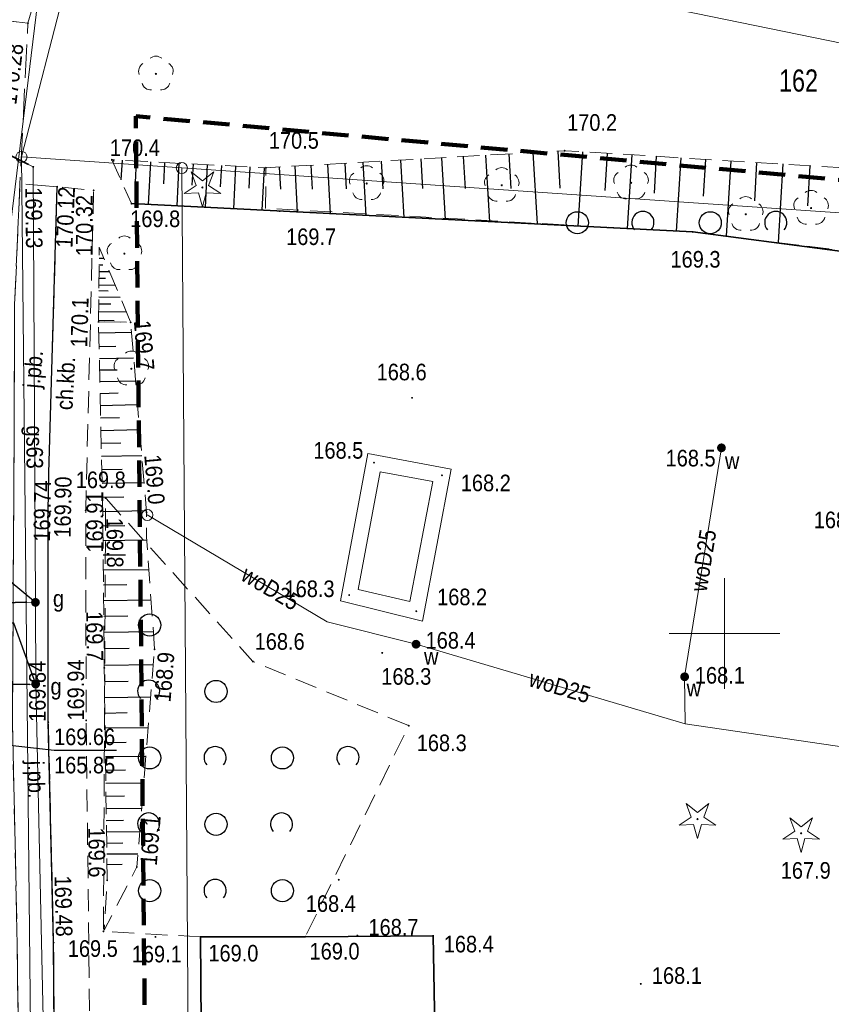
# Model space of a CAD drawing. Header units: metres. Extents: x 6499494 to 6499783, y 5999642 to 5999846.
# Tile 4 of 12: x 6499568 to 6499605, y 5999733 to 5999778. Entities that reach past the tile are written whole.
import ezdxf
from ezdxf.enums import TextEntityAlignment as Align

# ---------------------------------------------------------------- set-up
doc = ezdxf.new("R2010")
doc.units = ezdxf.units.M
for name, pattern in [('1.0_0.5', [1.5, 1, -0.5]), ('1.5_0.5', [2, 1.5, -0.5]), ('219-500', [0]), ('4', [1.8, 1.2, -0.6]), ('egkk-500', [0]), ('egug-500', [0])]:
    doc.linetypes.add(name, pattern=pattern)
doc.layers.get('0').update_dxf_attribs({"color": 2, "lineweight": 5})
doc.styles.get("Standard").update_dxf_attribs({"font": 'Working1250', "width": 0.75})
doc.linetypes.add('902-500', pattern='A,3.75,0,[1,ksztalty.shx,S=0.5,R=0,X=0,Y=0],3.75', length=7.5)
doc.linetypes.add('otdn_500', pattern='A,5,0,[21,ksztalty.shx,S=0.5,R=0,X=0,Y=0]', length=5)

# ---------------------------------------------------------------- blocks, each defined once
blk = doc.blocks.new('202')
at = {"color": 0, "linetype": 'Continuous', "lineweight": 0}
blk.add_circle((0, 0), 0.25, dxfattribs=at)
blk = doc.blocks.new('US15')
at = {"color": 0, "linetype": 'Continuous', "lineweight": 13}
blk.add_circle((0, 0), 0.25, dxfattribs=at)
blk = doc.blocks.new('PW01')
at = {"linetype": 'Continuous', "lineweight": 13}
h = blk.add_hatch(color=0, dxfattribs=at)
edge = h.paths.add_edge_path()
edge.add_arc((0, 0), 0.045, 0, 360)
blk = doc.blocks.new('US25')
at = {"linetype": 'Continuous', "lineweight": 0}
h = blk.add_hatch(color=0, dxfattribs=at)
edge = h.paths.add_edge_path()
edge.add_arc((0, 0), 0.2, 0, 360)
blk = doc.blocks.new('OP011')
at = {"linetype": 'Continuous', "lineweight": 13}
h = blk.add_hatch(color=0, dxfattribs=at)
edge = h.paths.add_edge_path()
edge.add_arc((0, 0), 0.05, 0, 360)
at = {"color": 0, "linetype": 'Continuous', "lineweight": 13}
for p, q in [((-0.283, 0.093), (-0.512, 0.706)), ((-0.512, 0.706), (0, 0.299)), ((0, 0.299), (0.512, 0.706)), ((0.512, 0.706), (0.283, 0.093)), ((-0.828, -0.268), (-0.283, 0.093)), ((0.283, 0.093), (0.828, -0.268)), ((-0.175, -0.24), (-0.828, -0.268)), ((0, -0.87), (-0.175, -0.24)), ((0.175, -0.24), (0, -0.87)), ((0.828, -0.268), (0.175, -0.24))]:
    blk.add_line(p, q, dxfattribs=at)
blk = doc.blocks.new('OTZK2')
at = {"color": 0, "linetype": 'Continuous'}
blk.add_arc((0, 0), 0.5, 318.85, 221.162, dxfattribs=at)
blk = doc.blocks.new('OTZK1')
at = {"color": 0, "linetype": 'Continuous'}
blk.add_circle((0, 0), 0.5, dxfattribs=at)
blk = doc.blocks.new('OP021')
at = {"linetype": 'Continuous', "lineweight": 13}
h = blk.add_hatch(color=0, dxfattribs=at)
edge = h.paths.add_edge_path()
edge.add_arc((0, 0), 0.05, 0, 360)
at = {"color": 0, "linetype": 'Continuous', "lineweight": 13}
for centre, start, end in [((-0.38, 0.124), 121.308, 202.548), ((0, 0.4), 49.272, 130.728), ((0.38, 0.124), 337.452, 58.692), ((-0.235, -0.324), 193.221, 274.871), ((0.235, -0.324), 265.129, 346.779)]:
    blk.add_arc(centre, 0.4, start, end, dxfattribs=at)

msp = doc.modelspace()

# ---------------------------------------------------------------- linework, layer by layer
at = {"layer": '000 Inne (niezydentyfikowane)', "color": 7, "linetype": 'CONTINUOUS', "lineweight": 25, "flags": 128}
for points in [[(6499588.2, 5999771.54), (6499588.28, 5999770.09)], [(6499589.21, 5999771.6), (6499589.38, 5999768.59)], [(6499590.26, 5999771.66), (6499590.35, 5999770.1)], [(6499591.35, 5999771.72), (6499591.54, 5999768.49)], [(6499592.47, 5999771.78), (6499592.56, 5999770.11)], [(6499593.59, 5999771.75), (6499593.38, 5999768.39)], [(6499594.7, 5999771.68), (6499594.6, 5999770.01)], [(6499595.81, 5999771.61), (6499595.61, 5999768.28)], [(6499596.92, 5999771.55), (6499596.82, 5999769.89)], [(6499572.4, 5999771.39), (6499572.4, 5999771.32)], [(6499572.79, 5999771.37), (6499572.74, 5999770.48)], [(6499573.43, 5999771.33), (6499573.38, 5999770.37)], [(6499574.07, 5999771.3), (6499573.97, 5999769.37)], [(6499574.71, 5999771.27), (6499574.66, 5999770.3)], [(6499575.35, 5999771.23), (6499575.26, 5999769.31)], [(6499576, 5999771.2), (6499575.95, 5999770.24)], [(6499576.64, 5999771.17), (6499576.54, 5999769.24)], [(6499577.28, 5999771.13), (6499577.23, 5999770.17)], [(6499577.92, 5999771.1), (6499577.82, 5999769.18)], [(6499580.59, 5999771.1), (6499580.7, 5999769.03)], [(6499581.31, 5999771.15), (6499581.37, 5999770.07)], [(6499582.07, 5999771.19), (6499582.19, 5999768.96)], [(6499582.85, 5999771.23), (6499582.91, 5999770.08)], [(6499583.66, 5999771.28), (6499583.8, 5999768.88)], [(6499584.5, 5999771.33), (6499584.57, 5999770.08)], [(6499585.37, 5999771.38), (6499585.52, 5999768.79)], [(6499586.28, 5999771.43), (6499586.36, 5999770.09)], [(6499587.22, 5999771.48), (6499587.38, 5999768.69)], [(6499598.03, 5999771.48), (6499597.82, 5999768.17)], [(6499599.14, 5999771.41), (6499599.04, 5999769.75)], [(6499600.29, 5999771.34), (6499600.08, 5999767.94)], [(6499601.45, 5999771.27), (6499601.35, 5999769.53)], [(6499602.64, 5999771.2), (6499602.43, 5999767.65)], [(6499603.86, 5999771.12), (6499603.75, 5999769.31)], [(6499578.56, 5999771.07), (6499578.51, 5999770.11)], [(6499579.21, 5999771.03), (6499579.11, 5999769.11)], [(6499579.89, 5999771.06), (6499579.94, 5999770.07)], [(6499571.75, 5999766.65), (6499571.92, 5999766.64)], [(6499571.76, 5999766.95), (6499571.97, 5999766.95)], [(6499571.75, 5999766.34), (6499572.22, 5999766.34)], [(6499571.75, 5999766.04), (6499572.05, 5999766.04)], [(6499571.74, 5999765.74), (6499572.48, 5999765.73)], [(6499571.74, 5999765.48), (6499572.16, 5999765.47)], [(6499571.74, 5999765.2), (6499572.7, 5999765.19)], [(6499571.74, 5999764.89), (6499572.29, 5999764.89)], [(6499571.73, 5999764.54), (6499572.98, 5999764.53)], [(6499571.73, 5999764.14), (6499572.44, 5999764.13)], [(6499571.74, 5999763.57), (6499573.22, 5999763.6)], [(6499571.75, 5999762.95), (6499572.51, 5999762.97)], [(6499571.77, 5999762.42), (6499573.31, 5999762.45)], [(6499571.78, 5999761.9), (6499572.57, 5999761.91)], [(6499571.79, 5999761.37), (6499573.4, 5999761.41)], [(6499571.8, 5999760.84), (6499572.62, 5999760.86)], [(6499571.81, 5999760.29), (6499573.49, 5999760.33)], [(6499571.82, 5999759.74), (6499572.68, 5999759.75)], [(6499571.84, 5999759.17), (6499573.59, 5999759.21)], [(6499571.85, 5999758.59), (6499572.74, 5999758.61)], [(6499571.86, 5999758), (6499573.68, 5999758.04)], [(6499571.88, 5999757.4), (6499572.8, 5999757.42)], [(6499571.89, 5999756.78), (6499573.79, 5999756.82)], [(6499571.9, 5999756.15), (6499572.87, 5999756.17)], [(6499571.92, 5999755.51), (6499573.89, 5999755.55)], [(6499571.92, 5999754.86), (6499572.91, 5999754.87)], [(6499571.93, 5999754.2), (6499573.91, 5999754.22)], [(6499571.94, 5999753.54), (6499572.95, 5999753.55)], [(6499571.95, 5999752.87), (6499574, 5999752.89)], [(6499571.95, 5999752.19), (6499573, 5999752.2)], [(6499571.96, 5999751.49), (6499574.1, 5999751.51)], [(6499571.97, 5999750.78), (6499573.06, 5999750.79)], [(6499571.97, 5999750.06), (6499574.2, 5999750.08)], [(6499571.98, 5999749.32), (6499573.12, 5999749.33)], [(6499571.99, 5999748.57), (6499574.2, 5999748.59)], [(6499572, 5999747.83), (6499573.07, 5999747.84)], [(6499572.01, 5999747.1), (6499574.09, 5999747.13)], [(6499572.02, 5999746.4), (6499573.02, 5999746.42)], [(6499572.03, 5999745.73), (6499573.97, 5999745.75)], [(6499572.04, 5999745.07), (6499572.98, 5999745.08)], [(6499572.04, 5999744.44), (6499573.87, 5999744.46)], [(6499572.05, 5999743.82), (6499572.94, 5999743.83)], [(6499572.06, 5999743.23), (6499573.77, 5999743.25)], [(6499572.07, 5999742.65), (6499572.9, 5999742.66)], [(6499572.08, 5999742.09), (6499573.68, 5999742.11)], [(6499572.08, 5999741.55), (6499572.86, 5999741.56)], [(6499572.09, 5999741.03), (6499573.59, 5999741.05)], [(6499572.1, 5999740.53), (6499572.82, 5999740.54)], [(6499572.1, 5999740.04), (6499573.51, 5999740.05)], [(6499572.11, 5999739.56), (6499572.79, 5999739.57)]]:
    msp.add_lwpolyline(points, dxfattribs=at)
at = {"layer": '217-kontur klasyfikacyjny', "color": 92, "linetype": 'egkk-500', "lineweight": 18, "flags": 128}
for points in [[(6499574.44, 5999795.47), (6499568.25, 5999771.52)], [(6499568.25, 5999771.52), (6499575.49, 5999771.02)], [(6499575.49, 5999771.02), (6499640.43, 5999766.58)]]:
    msp.add_lwpolyline(points, dxfattribs=at)
at = {"layer": '218-kontur użytku gruntowego', "color": 3, "linetype": 'egug-500', "lineweight": 18, "flags": 128}
for points in [[(6499574.44, 5999795.47), (6499568.25, 5999771.52)], [(6499568.25, 5999771.52), (6499574.44, 5999795.47)], [(6499575.49, 5999771.02), (6499568.25, 5999771.52)], [(6499568.25, 5999771.52), (6499568.93, 5999705.99)], [(6499568.25, 5999771.52), (6499575.49, 5999771.02)], [(6499568.93, 5999705.99), (6499568.25, 5999771.52)], [(6499575.95, 5999709.14), (6499575.49, 5999771.02)], [(6499575.49, 5999771.02), (6499640.43, 5999766.58)], [(6499575.49, 5999771.02), (6499575.95, 5999709.14)], [(6499640.43, 5999766.58), (6499575.49, 5999771.02)]]:
    msp.add_lwpolyline(points, dxfattribs=at)
at = {"layer": '219-działka ewidencyjna', "color": 7, "linetype": '219-500', "lineweight": 18, "flags": 128}
for points in [[(6499574.44, 5999795.47), (6499568.25, 5999771.52)], [(6499568.25, 5999771.52), (6499568.93, 5999705.99)], [(6499568.25, 5999771.52), (6499575.49, 5999771.02)], [(6499640.43, 5999766.58), (6499575.49, 5999771.02)], [(6499575.49, 5999771.02), (6499575.95, 5999709.14)]]:
    msp.add_lwpolyline(points, dxfattribs=at)
at = {"layer": 'chodnik', "color": 7, "linetype": '1.0_0.5', "lineweight": 18, "flags": 128}
msp.add_lwpolyline([(6499571.52, 5999716.45), (6499571.17, 5999746.07), (6499571.15, 5999755.56), (6499571.51, 5999770.01), (6499569.86, 5999770.17), (6499569.48, 5999757.24), (6499569.46, 5999755.5), (6499569.46, 5999745.99), (6499569.7, 5999736.03), (6499569.85, 5999716.1)], close=True, dxfattribs=at)
at = {"layer": 'jezdnia', "color": 7, "linetype": '1.5_0.5', "lineweight": 18, "flags": 128}
for points in [[(6499564.54, 5999778.03), (6499568.54, 5999777.56), (6499571.68, 5999788.54), (6499577, 5999798.57), (6499580.485, 5999804.64)], [(6499568.956, 5999645.37), (6499568.85, 5999659.18), (6499568.72, 5999668.86), (6499568.27, 5999694.28), (6499568.43, 5999700.38), (6499568.41, 5999705.71), (6499569.9, 5999707.08), (6499570.15, 5999715.14), (6499568.27, 5999715.45), (6499568.06, 5999735.95), (6499567.84, 5999745.94), (6499567.91, 5999757.29), (6499567.94, 5999764.84), (6499568.18, 5999770.31), (6499568.54, 5999777.56), (6499564.54, 5999778.03), (6499563.65, 5999769.69), (6499563.93, 5999764.22), (6499563.92, 5999757.08), (6499563.92, 5999747.33), (6499563.94, 5999744.24), (6499563.98, 5999735.97), (6499564.05, 5999732.1), (6499564.21, 5999715.63), (6499564.3, 5999708.31), (6499564.31, 5999706.14), (6499564.45, 5999690.02), (6499564.55, 5999678.92), (6499564.68, 5999668.67), (6499564.76, 5999663.41), (6499564.83, 5999658.36), (6499564.94, 5999648.1), (6499564.966, 5999645.37)]]:
    msp.add_lwpolyline(points, dxfattribs=at)
msp.add_lwpolyline([(6499569.85, 5999716.1), (6499569.7, 5999736.03), (6499569.46, 5999745.99), (6499569.46, 5999755.5), (6499569.48, 5999757.24), (6499569.86, 5999770.17), (6499568.18, 5999770.31), (6499567.94, 5999764.84), (6499567.91, 5999757.29), (6499567.84, 5999745.94), (6499568.06, 5999735.95), (6499568.27, 5999715.45), (6499570.15, 5999715.14)], close=True, dxfattribs=at)
at = {"layer": 'krawężnik', "color": 7, "linetype": 'CONTINUOUS', "lineweight": 25, "flags": 128}
msp.add_lwpolyline([(6499584.68, 5999714.77), (6499577.18, 5999714.46), (6499572.16, 5999714.28), (6499571.33, 5999714.33), (6499570.66, 5999714.6), (6499570.15, 5999715.14), (6499569.85, 5999716.1), (6499569.7, 5999736.03), (6499569.46, 5999745.99), (6499569.46, 5999755.5), (6499569.48, 5999757.24), (6499569.86, 5999770.17)], dxfattribs=at)
at = {"layer": 'Obszar opracowania', "color": 94, "linetype": '4', "lineweight": 200, "flags": 128}
msp.add_lwpolyline([(6499682.05, 5999658.54), (6499635.72, 5999673.21), (6499618.25, 5999675.88), (6499616.17, 5999708.92), (6499607.19, 5999708.96), (6499607.31, 5999705.61), (6499591.88, 5999705.26), (6499591.9, 5999708.16), (6499574.06, 5999708.3), (6499573.41, 5999773.36), (6499642.19, 5999767.14), (6499638.23, 5999756.41), (6499640.75, 5999756.31), (6499635.14, 5999718.71), (6499654.3, 5999715.43), (6499657, 5999715.8), (6499662.07, 5999755.82), (6499753.44, 5999752.64), (6499756.4, 5999746.65), (6499746.27, 5999735.6), (6499726.98, 5999715.43), (6499713.54, 5999700.78)], close=True, dxfattribs=at)
at = {"layer": 'obudowa ochronna przewodu', "color": 7, "linetype": 'CONTINUOUS', "lineweight": 35, "flags": 128}
for points in [[(6499568.57, 5999771.17), (6499563.66, 5999773.65)], [(6499568.46, 5999751.41), (6499563.47, 5999751.26)], [(6499568.63, 5999747.69), (6499561.33, 5999747.73)]]:
    msp.add_lwpolyline(points, dxfattribs=at)
at = {"layer": 'ogrodzenie trwałe', "color": 7, "linetype": '902-500', "lineweight": 35, "flags": 128}
for points in [[(6499598.57, 5999768.13), (6499573.22, 5999769.41)], [(6499610.95, 5999766.51), (6499598.57, 5999768.13)], [(6499576.49, 5999716.56), (6499576.34, 5999736.29), (6499581.07, 5999736.3), (6499586.84, 5999736.34), (6499587.11, 5999721.29), (6499587.26, 5999716.93), (6499579.71, 5999716.65), (6499577.62, 5999716.6)]]:
    msp.add_lwpolyline(points, dxfattribs=at)
at = {"layer": 'plac gier i zabaw', "color": 7, "linetype": '1.0_0.5', "lineweight": 18, "flags": 128}
msp.add_lwpolyline([(6499576.49, 5999716.56), (6499576.34, 5999736.29), (6499581.07, 5999736.3), (6499586.84, 5999736.34), (6499587.11, 5999721.29), (6499587.26, 5999716.93), (6499579.71, 5999716.65), (6499577.62, 5999716.6)], close=True, dxfattribs=at)
at = {"layer": 'przewód gazowy', "color": 52, "linetype": 'CONTINUOUS', "lineweight": 18, "flags": 128}
for points in [[(6499574.55, 5999702.01), (6499572.08, 5999701.87), (6499570.55, 5999701.91), (6499570.46, 5999702.91), (6499569.58, 5999716.86), (6499568.89, 5999747.71), (6499568.88, 5999751.4), (6499568.78, 5999771.07), (6499568.57, 5999771.17), (6499563.66, 5999773.65), (6499562.17, 5999774.4), (6499563.3, 5999781.32), (6499566.36, 5999787.64), (6499566.38, 5999787.67), (6499568.74, 5999791.66), (6499577.611, 5999804.64)], [(6499568.88, 5999751.4), (6499568.46, 5999751.41), (6499563.47, 5999751.26), (6499562.78, 5999751.24), (6499562.65, 5999751.47)], [(6499568.89, 5999747.71), (6499568.63, 5999747.69), (6499561.33, 5999747.73), (6499559.25, 5999747.76), (6499559.27, 5999748.19), (6499559.47, 5999748.33)]]:
    msp.add_lwpolyline(points, dxfattribs=at)
at = {"layer": 'przewód kanalizacyjny', "color": 34, "linetype": 'CONTINUOUS', "lineweight": 18, "flags": 128}
msp.add_lwpolyline([(6499570.2, 5999788.59), (6499567.75, 5999768.44)], dxfattribs=at)
at = {"layer": 'przewód wodociągowy', "color": 5, "linetype": 'CONTINUOUS', "lineweight": 18, "flags": 128}
for points in [[(6499567.08, 5999785.63), (6499567.21, 5999785.56), (6499592.68, 5999779.24), (6499640.68, 5999769.42), (6499677.38, 5999764.05)], [(6499599.86, 5999758.38), (6499598.2, 5999748.04)], [(6499573.93, 5999755.35), (6499582.06, 5999750.52), (6499586.07, 5999749.51)], [(6499586.07, 5999749.51), (6499598.22, 5999745.92), (6499598.2, 5999748.04)], [(6499598.22, 5999745.92), (6499621.31, 5999742.52), (6499651.15, 5999737.92), (6499651.4, 5999740.94)]]:
    msp.add_lwpolyline(points, dxfattribs=at)
at = {"layer": 'rzedna - ob. w budowie-Atr2', "color": 7, "flags": 128}
msp.add_lwpolyline([(6499568.88, 5999751.4), (6499567.1, 5999752.85), (6499564.342, 5999752.85)], dxfattribs=at)
at = {"layer": 'rzedna-Atr2', "color": 7, "flags": 128}
for points in [[(6499568.89, 5999747.71), (6499567.91, 5999750.46), (6499565.062, 5999750.46)], [(6499566.52, 5999745.08), (6499569.72, 5999744.72), (6499572.542, 5999744.72)]]:
    msp.add_lwpolyline(points, dxfattribs=at)
at = {"layer": 'skarpa nieumocniona', "color": 7, "linetype": '1.0_0.5', "lineweight": 18, "flags": 128}
for points in [[(6499611.9, 5999766.46), (6499620.35, 5999769.43), (6499610.42, 5999770.72), (6499592.78, 5999771.8), (6499579.29, 5999771.03), (6499572.33, 5999771.39), (6499573.22, 5999769.41), (6499598.57, 5999768.13)], [(6499611.9, 5999766.46), (6499620.35, 5999769.43), (6499610.42, 5999770.72), (6499592.78, 5999771.8), (6499579.29, 5999771.03), (6499572.33, 5999771.39), (6499573.22, 5999769.41), (6499598.57, 5999768.13)], [(6499571.73, 5999764.07), (6499573.18, 5999764.05), (6499571.76, 5999767.45)], [(6499571.73, 5999764.07), (6499573.18, 5999764.05), (6499571.76, 5999767.45)], [(6499574.26, 5999749.28), (6499573.9, 5999754.36), (6499573.9, 5999755.46), (6499573.18, 5999764.05), (6499571.73, 5999764.07), (6499571.92, 5999755.34), (6499571.99, 5999748.44), (6499572.12, 5999738.85), (6499571.99, 5999736.59), (6499573.46, 5999739.45)], [(6499574.26, 5999749.28), (6499573.9, 5999754.36), (6499573.9, 5999755.46), (6499573.18, 5999764.05), (6499571.73, 5999764.07), (6499571.92, 5999755.34), (6499571.99, 5999748.44), (6499572.12, 5999738.85), (6499571.99, 5999736.59), (6499573.46, 5999739.45)]]:
    msp.add_lwpolyline(points, close=True, dxfattribs=at)
at = {"layer": 'Wstawianie ramki sekcyjnej z opisem', "color": 7, "linetype": 'CONTINUOUS', "lineweight": 13, "flags": 128}
for points in [[(6499600, 5999747.5), (6499600, 5999752.5)], [(6499600, 5999747.5), (6499600, 5999752.5)], [(6499600, 5999747.5), (6499600, 5999752.5)], [(6499600, 5999747.5), (6499600, 5999752.5)], [(6499600, 5999747.5), (6499600, 5999752.5)], [(6499597.5, 5999750), (6499602.5, 5999750)], [(6499597.5, 5999750), (6499602.5, 5999750)], [(6499597.5, 5999750), (6499602.5, 5999750)], [(6499597.5, 5999750), (6499602.5, 5999750)], [(6499597.5, 5999750), (6499602.5, 5999750)]]:
    msp.add_lwpolyline(points, dxfattribs=at)
at = {"layer": 'zadrzewienie  zakrzewienie', "color": 7, "linetype": '1.0_0.5', "lineweight": 18, "flags": 128}
for points in [[(6499611.9, 5999766.46), (6499620.35, 5999769.43), (6499610.42, 5999770.72), (6499592.78, 5999771.8), (6499579.29, 5999771.03), (6499579.27, 5999769.2), (6499598.57, 5999768.13)], [(6499576.34, 5999736.29), (6499571.95, 5999736.54), (6499572.05, 5999756.11), (6499578.7, 5999748.73), (6499585.74, 5999745.83), (6499581.07, 5999736.3)]]:
    msp.add_lwpolyline(points, close=True, dxfattribs=at)
at = {"layer": 'ściana oporowa (linia)', "color": 0, "lineweight": 18}
for p, q in [((6499582.65, 5999751.471), (6499583.888, 5999758.121)), ((6499583.888, 5999758.121), (6499587.654, 5999757.423)), ((6499587.654, 5999757.423), (6499586.366, 5999750.558)), ((6499586.366, 5999750.558), (6499582.65, 5999751.471))]:
    msp.add_line(p, q, dxfattribs=at)
at = {"layer": 'ściana oporowa (linia)', "color": 0, "linetype": 'otdn_500', "lineweight": 18}
for p, q in [((6499583.45, 5999751.989), (6499584.452, 5999757.299)), ((6499584.452, 5999757.299), (6499586.826, 5999756.857)), ((6499586.826, 5999756.857), (6499585.794, 5999751.442)), ((6499585.794, 5999751.442), (6499583.45, 5999751.989))]:
    msp.add_line(p, q, dxfattribs=at)

# ---------------------------------------------------------------- block references
at = {"layer": '202-punkt graniczny', "color": 7, "linetype": 'CONTINUOUS', "lineweight": 18}
for p in [(6499568.25, 5999771.52), (6499575.49, 5999771.02)]:
    msp.add_blockref('202', p, dxfattribs=at)
at = {"layer": 'drzewo iglaste', "color": 94, "linetype": 'CONTINUOUS', "lineweight": 18}
for p in [(6499576.42, 5999770.14), (6499598.78, 5999741.61), (6499603.46, 5999740.97)]:
    msp.add_blockref('OP011', p, dxfattribs=at)
at = {"layer": 'drzewo liściaste', "color": 94, "linetype": 'CONTINUOUS', "lineweight": 18}
for p in [(6499574.32, 5999775.27), (6499583.84, 5999770.32), (6499595.78, 5999770.35), (6499589.94, 5999770.24), (6499600.96, 5999768.93), (6499603.91, 5999769.21), (6499572.9, 5999767.15), (6499573.21, 5999761.95)]:
    msp.add_blockref('OP021', p, dxfattribs=at)
at = {"layer": 'komora podziemna', "color": 5, "linetype": 'CONTINUOUS', "lineweight": 18}
msp.add_blockref('US15', (6499573.93, 5999755.35), dxfattribs=at)
at = {"layer": 'pikieta naturalna', "color": 7, "linetype": 'CONTINUOUS', "lineweight": 13}
for p in [(6499592.78, 5999771.8), (6499572.33, 5999771.39), (6499579.29, 5999771.03), (6499573.22, 5999769.41), (6499579.91, 5999769.07), (6499598.57, 5999768.13), (6499571.73, 5999764.07), (6499573.18, 5999764.05), (6499585.89, 5999760.64), (6499599.86, 5999758.38), (6499584.17, 5999757.71), (6499587.24, 5999757.14), (6499572.05, 5999756.11), (6499571.92, 5999755.34), (6499573.9, 5999755.46), (6499583.05, 5999751.73), (6499586.08, 5999751), (6499574.26, 5999749.28), (6499586.07, 5999749.51), (6499584.54, 5999749.12), (6499571.99, 5999748.44), (6499578.7, 5999748.73), (6499598.2, 5999748.04), (6499585.74, 5999745.83), (6499603.46, 5999740.97), (6499573.46, 5999739.45), (6499572.12, 5999738.85), (6499582.58, 5999738.87), (6499571.95, 5999736.54), (6499574.3, 5999736.29), (6499576.34, 5999736.29), (6499581.07, 5999736.3), (6499583.42, 5999736.35), (6499586.84, 5999736.34), (6499596.22, 5999734.17)]:
    msp.add_blockref('PW01', p, dxfattribs=at)
at = {"layer": 'pikieta sztuczna', "color": 7, "linetype": 'CONTINUOUS', "lineweight": 13}
for p in [(6499568.54, 5999777.56), (6499569.86, 5999770.17), (6499571.51, 5999770.01), (6499569.46, 5999755.5), (6499569.56, 5999755.51), (6499571.15, 5999755.56), (6499569.46, 5999745.99), (6499571.17, 5999746.07), (6499569.7, 5999736.03)]:
    msp.add_blockref('PW01', p, dxfattribs=at)
at = {"layer": 'rzedna', "color": 52, "linetype": 'CONTINUOUS', "lineweight": 18}
for p in [(6499568.78, 5999771.07), (6499568.89, 5999747.71)]:
    msp.add_blockref('PW01', p, dxfattribs=at)
at = {"layer": 'rzedna - ob. w budowie', "color": 7, "linetype": 'CONTINUOUS', "lineweight": 18}
for p in [(6499568.46, 5999751.41), (6499568.88, 5999751.4)]:
    msp.add_blockref('PW01', p, dxfattribs=at)
at = {"layer": 'wodociągowe urządzenie techniczne', "color": 5, "linetype": 'CONTINUOUS', "lineweight": 18}
for p in [(6499599.86, 5999758.38), (6499586.07, 5999749.51), (6499598.2, 5999748.04)]:
    msp.add_blockref('US25', p, dxfattribs=at)
at = {"layer": 'zadrzewienie  zakrzewienie', "color": 7, "linetype": 'CONTINUOUS', "lineweight": 18}
for name, p in [('OTZK1', (6499593.356, 5999768.546)), ('OTZK2', (6499596.314, 5999768.557)), ('OTZK1', (6499599.356, 5999768.546)), ('OTZK2', (6499602.314, 5999768.557)), ('OTZK1', (6499574.036, 5999750.376)), ('OTZK2', (6499573.994, 5999747.387)), ('OTZK1', (6499577.036, 5999747.376)), ('OTZK1', (6499574.036, 5999744.376)), ('OTZK2', (6499576.994, 5999744.387)), ('OTZK1', (6499580.036, 5999744.376)), ('OTZK2', (6499582.994, 5999744.387)), ('OTZK2', (6499573.994, 5999741.387)), ('OTZK1', (6499577.036, 5999741.376)), ('OTZK2', (6499579.994, 5999741.387)), ('OTZK1', (6499574.036, 5999738.376)), ('OTZK2', (6499576.994, 5999738.387)), ('OTZK1', (6499580.036, 5999738.376))]:
    msp.add_blockref(name, p, dxfattribs=at)
at = {"layer": 'zasuwa lub zawór', "color": 52, "linetype": 'CONTINUOUS', "lineweight": 18}
for p in [(6499568.88, 5999751.4), (6499568.89, 5999747.71)]:
    msp.add_blockref('US25', p, dxfattribs=at)

# ---------------------------------------------------------------- texts
at = {"layer": '211-numer działki ewidencyjnej', "color": 7, "linetype": 'CONTINUOUS', "lineweight": 18, "width": 0.79}
msp.add_text('162', height=1, dxfattribs=at).set_placement((6499602.46, 5999775.47), align=Align.TOP_LEFT)
at = {"layer": 'chodnik-Atr17', "color": 7, "width": 0.9}
msp.add_text('ch.kb.', height=0.75, rotation=86.921, dxfattribs=at).set_placement((6499570.55, 5999760.07))
at = {"layer": 'jezdnia-Atr17', "color": 7, "width": 0.9}
for rotation, p in [(84.675, (6499569.07, 5999761.05)), (271.261, (6499568.51, 5999744.24))]:
    msp.add_text('j.pb.', height=0.75, rotation=rotation, dxfattribs=at).set_placement(p)
at = {"layer": 'pikieta naturalna-Atr2', "color": 7, "width": 0.9}
for s, p in [('170.2', (6499592.89, 5999772.7)), ('170.5', (6499579.42, 5999771.89)), ('169.7', (6499580.2, 5999767.54)), ('169.3', (6499597.56, 5999766.52)), ('167.9', (6499602.54, 5999738.92)), ('168.7', (6499583.92, 5999736.35)), ('168.1', (6499596.72, 5999734.17))]:
    msp.add_text(s, height=0.75, dxfattribs=at).set_placement(p)
for s, p in [('170.4', (6499572.24, 5999772.31)), ('169.8', (6499573.16, 5999769.1)), ('168.6', (6499584.29, 5999762.18)), ('168.5', (6499581.43, 5999758.64)), ('168.5', (6499597.34, 5999758.29)), ('169.8', (6499570.7, 5999757.31)), ('168.2', (6499588.09, 5999757.17)), ('168.3', (6499604.03, 5999755.5)), ('168.3', (6499580.13, 5999752.39)), ('168.2', (6499587.02, 5999752.02)), ('168.6', (6499578.78, 5999750.01)), ('168.4', (6499586.5, 5999750.06)), ('168.3', (6499584.5, 5999748.43)), ('168.1', (6499598.66, 5999748.48)), ('168.3', (6499586.1, 5999745.43)), ('168.4', (6499581.09, 5999738.17)), ('169.5', (6499570.34, 5999736.14)), ('169.0', (6499581.26, 5999736.02)), ('168.4', (6499587.32, 5999736.34)), ('169.1', (6499573.23, 5999735.89)), ('169.0', (6499576.69, 5999735.93))]:
    msp.add_text(s, height=0.75, dxfattribs=at).set_placement(p, align=Align.TOP_LEFT)
msp.add_text('170.1', height=0.75, rotation=88.246, dxfattribs=at).set_placement((6499570.84, 5999762.92), align=Align.MIDDLE_LEFT)
for s, rotation, p in [('169.7', 274.791, (6499574.07, 5999764.17)), ('169.0', 274.791, (6499574.54, 5999758.11)), ('169.8', 270.581, (6499572.83, 5999755.23)), ('169.7', 270.581, (6499571.92, 5999751.01)), ('168.9', 85.347, (6499574.23, 5999746.93)), ('169.1', 85.347, (6499573.61, 5999739.55)), ('169.6', 270.776, (6499572.01, 5999741.24))]:
    msp.add_text(s, height=0.75, rotation=rotation, dxfattribs=at).set_placement(p, align=Align.TOP_LEFT)
at = {"layer": 'pikieta sztuczna-Atr2', "color": 7, "width": 0.9}
msp.add_text('170.28', height=0.75, rotation=83.069, dxfattribs=at).set_placement((6499567.64, 5999773.9), align=Align.MIDDLE_LEFT)
for s, rotation, p in [('170.12', 87.524, (6499569.8, 5999767.43)), ('170.32', 90, (6499570.71, 5999767.04)), ('169.74', 89.21, (6499568.79, 5999754.15)), ('169.90', 89.105, (6499569.72, 5999754.33)), ('169.91', 89.772, (6499571.18, 5999753.65)), ('169.84', 89.898, (6499568.59, 5999746)), ('169.94', 90, (6499570.33, 5999746.06)), ('169.48', 271.38, (6499570.49, 5999739.07))]:
    msp.add_text(s, height=0.75, rotation=rotation, dxfattribs=at).set_placement(p, align=Align.TOP_LEFT)
at = {"layer": 'przewód gazowy-Atr1', "color": 40, "width": 0.9}
msp.add_text('gs63', height=0.75, rotation=-89.709, dxfattribs=at).set_placement((6499568.84, 5999759.39), align=Align.MIDDLE_LEFT)
at = {"layer": 'przewód wodociągowy-Atr1', "color": 5, "width": 0.9}
for rotation, p in [(80.879, (6499598.821, 5999751.905)), (-30.715, (6499578.29, 5999752.76)), (-16.461, (6499591.214, 5999747.99))]:
    msp.add_text('woD25', height=0.75, rotation=rotation, dxfattribs=at).set_placement(p, align=Align.MIDDLE_LEFT)
at = {"layer": 'rzedna-Atr2', "color": 7, "width": 0.9}
msp.add_text('169.13', height=0.75, rotation=-89.155, dxfattribs=at).set_placement((6499568.79, 5999770.15), align=Align.MIDDLE_LEFT)
msp.add_text('169.66', height=0.75, dxfattribs=at).set_placement((6499569.72, 5999744.728), align=Align.BOTTOM_LEFT)
at = {"layer": 'rzedna-Atr3', "color": 7, "width": 0.9}
msp.add_text('165.85', height=0.75, dxfattribs=at).set_placement((6499569.72, 5999743.452), align=Align.BOTTOM_LEFT)
at = {"layer": 'wodociągowe urządzenie techniczne-Atr17', "color": 5, "width": 0.9}
for p in [(6499600.02, 5999757.42), (6499586.43, 5999748.58), (6499598.29, 5999747.15)]:
    msp.add_text('w', height=0.75, dxfattribs=at).set_placement(p)
at = {"layer": 'zasuwa lub zawór-Atr17', "color": 40, "width": 0.9}
for p in [(6499569.67, 5999751.2), (6499569.56, 5999747.23)]:
    msp.add_text('g', height=0.75, dxfattribs=at).set_placement(p)

doc.saveas('drawing.dxf')
